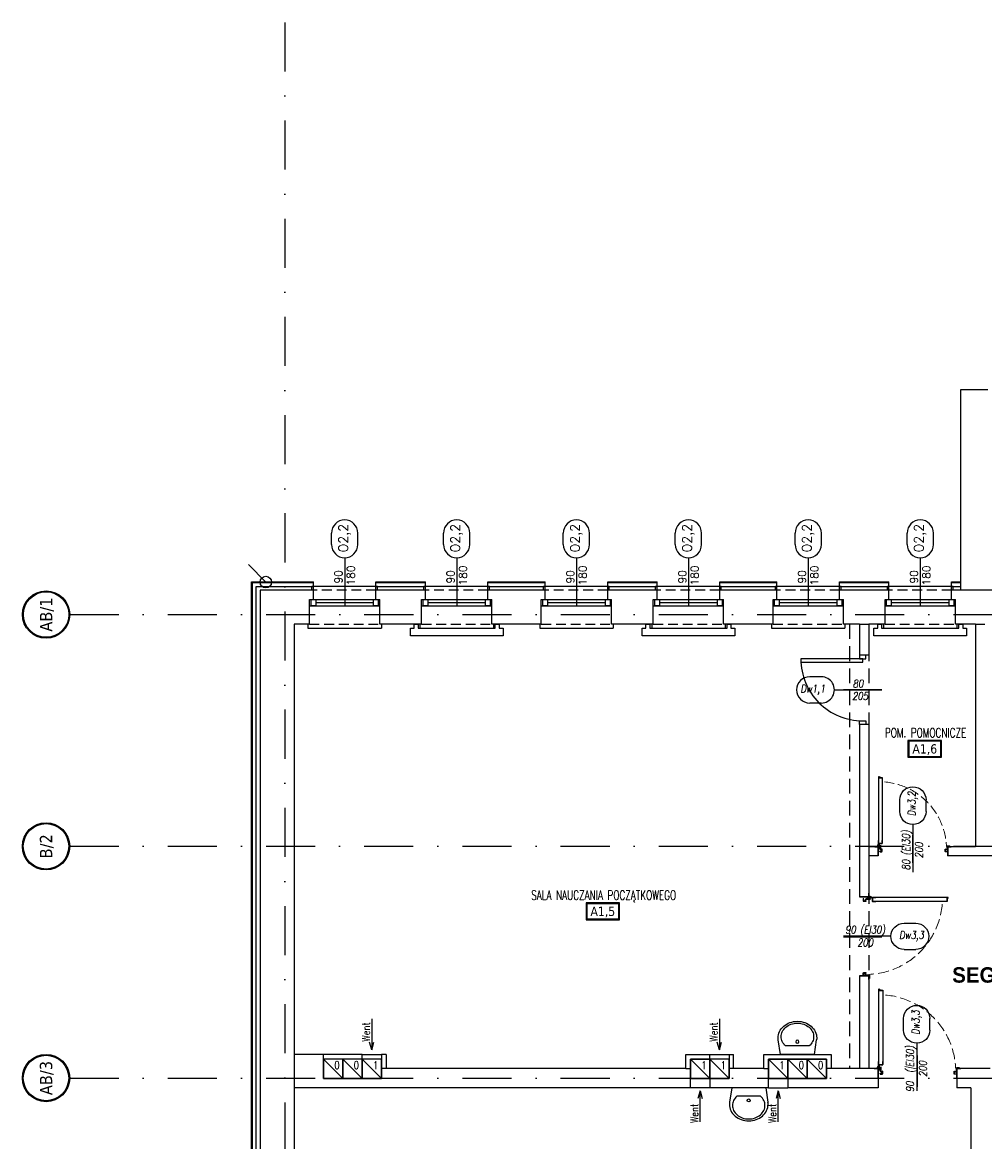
# Model space of a CAD drawing. Header units: millimetres. Extents: x 28600 to 181045, y -399112 to -163690.
# Tile 183 of 256: x 57398 to 58643, y -195023 to -193574. Entities that reach past the tile are written whole.
import ezdxf
from ezdxf.enums import TextEntityAlignment as Align

# ---------------------------------------------------------------- set-up
doc = ezdxf.new("R2010")
doc.units = ezdxf.units.MM
for name, pattern in [('CENTER', [0.6, 0.375, -0.075, 0.075, -0.075]), ('DASHDOT', [25.4, 12.7, -6.35, 0, -6.35]), ('HIDDEN', [9.525, 6.35, -3.175]), ('Hidden Line', [391.222223, 282.222223, -109])]:
    doc.linetypes.add(name, pattern=pattern)
doc.layers.get('0').update_dxf_attribs({"color": 8})
for name, color, linetype in [('!! 0_ Istn-okna', 8, 'Continuous'), ('!! 0_ Istn-sciany', 8, 'Continuous'), ('!! 0_ Istn-widok', 8, 'Continuous'), ('!! 0_ Opis', 8, 'Continuous'), ('!! 0_Istn-armatura', 8, 'Continuous'), ('!! 0_Istn-cienka', 8, 'Continuous'), ('!! 0_Istn-drzwi', 8, 'Continuous'), ('!! 0_Istn-went', 8, 'Continuous'), ('!! 0_Opis_okna', 8, 'Continuous'), ('!! 0_Opis_pom', 8, 'Continuous'), ('!! 1_ tynk zewn  - nowy', 8, 'Continuous'), ('!! 1_drzwi-linia', 8, 'Continuous'), ('!! 2_ remont Ocieplenie', 8, 'ZIGZAG'), ('!! 2_drzwi opis', 8, 'Continuous'), ('!! 2_Opis_drzwi - remont', 8, 'Continuous'), ('0-osie-liniA', 8, 'DASHDOT'), ('0-osie-tx', 8, 'Continuous')]:
    doc.layers.add(name, color=color, linetype=linetype)
doc.layers.add('!! 0_Istn-grzejniki', color=8, linetype='Continuous', plot=False)
doc.styles.add('50', font='ROMANS.shx', dxfattribs={"width": 0.8, "height": 10})
doc.styles.add('ARCHETYP', font='romans.shx', dxfattribs={"height": 15})
doc.styles.add('ARIAL', font='tahoma.ttf')
doc.styles.add('STYLE10', font='arialbd.ttf')
doc.styles.add('TAHOMA', font='tahoma.ttf')
doc.styles.add('TXT', font='simplex.shx')
doc.linetypes.add('ZIGZAG', pattern='A,0.00254,-5.08,[131,ltypeshp.shx,S=5.08,R=0,X=-5.08,Y=0],-10.16,[131,ltypeshp.shx,S=5.08,R=180,X=5.08,Y=0],-5.08', length=20.32254)

# ---------------------------------------------------------------- blocks, each defined once
blk = doc.blocks.new('A$C578D6593')
for p, q in [((-26.4, 0), (-29.2, 18.8)), ((17.6, 0), (20.4, 18.8)), ((-26.4, 0), (17.6, 0)), ((-19.6, 11), (10.9, 11))]:
    blk.add_line(p, q)
blk.add_circle((-4.4, 16.5), 2)
for centre, radius, start, end in [((-10.8, 21.5), 18.6, 154.2825, 180), ((-7.7, 20), 22, 130.6955, 154.2825), ((-10.8, 23), 14.6, 154.2825, 180), ((-7.7, 21.5), 18, 130.6955, 154.2825), ((-5.7, 17.7), 25.1, 109.6071, 130.6955), ((-5.7, 19.2), 21.1, 109.6071, 130.6955), ((-4.4, 14), 29, 90, 109.6071), ((-4.4, 15.5), 25, 90, 109.6071), ((-4.4, 14), 29, 70.3929, 90), ((-4.4, 15.5), 25, 70.3929, 90), ((-3.1, 19.2), 21.1, 49.3045, 70.3929), ((-3.1, 17.7), 25.1, 49.3045, 70.3929), ((-1, 21.5), 18, 25.7175, 49.3045), ((-1, 20), 22, 25.7175, 49.3045), ((2.1, 23), 14.6, 0, 25.7175), ((2.1, 21.5), 18.6, 0, 25.7175), ((-10.8, 21.5), 18.6, 180, 188.4794), ((-10.8, 23), 14.6, 180, 205.7175), ((-7.7, 24.5), 18, 205.7175, 228.4823), ((-1, 24.5), 18, 311.5177, 334.2825), ((2.1, 23), 14.6, 334.2825, 0), ((2.1, 21.5), 18.6, 351.5206, 0)]:
    blk.add_arc(centre, radius, start, end)
blk = doc.blocks.new('*U83')
h = blk.add_hatch(color=256)
edge = h.paths.add_edge_path()
edge.add_arc((0, 0), 30.6, 0, 360)
edge = h.paths.add_edge_path(flags=17)
edge.add_arc((0, 0), 29.4, 0, 360)
for radius in [30.6, 29.4]:
    blk.add_circle((0, 0), radius)
at = {"style": 'TAHOMA', "flags": 8}
blk.add_attdef('ANSICHTSNUMMER', text='', height=16, dxfattribs=at).set_placement((0, 0), align=Align.MIDDLE_CENTER)
blk = doc.blocks.new('1_ok-opis')
blk.add_line((0, 111.6), (0, 50))
for points in [[(-17, 128.6), (-17, 143.6)], [(17, 128.6), (17, 143.6)]]:
    blk.add_lwpolyline(points)
for centre, start, end in [((0, 143.6), 0, 180), ((0, 128.6), 180, 0)]:
    blk.add_arc(centre, 17, start, end)
at = {"style": 'ARCHETYP'}
for tag, height, rotation, p in [('NR', 12, 90, (0, 136.9)), ('NR', 12, 270, (0, 136.9)), ('SZEROKOŚĆ', 10, 90, (-8, 78.3)), ('WYSOKOŚĆ', 10, 270, (-8, 78.3)), ('WYSOKOŚĆ', 10, 90, (8, 78.3)), ('SZEROKOŚĆ', 10, 270, (8, 78.3))]:
    blk.add_attdef(tag, text='', height=height, rotation=rotation, dxfattribs=at).set_placement(p, align=Align.MIDDLE)
blk = doc.blocks.new('zaw-dr-90-p')
at = {"color": 2, "linetype": 'CENTER', "ltscale": 0.2}
for p, q in [((12, 0), (-12, 0)), ((0, 12), (0, -12)), ((24, 24), (31, 24)), ((24, 19), (31, 19))]:
    blk.add_line(p, q, dxfattribs=at)
at = {"ltscale": 0.2}
for p, q in [((10, 12), (6, 12)), ((10, 0), (10, 6))]:
    blk.add_line(p, q, dxfattribs=at)
blk.add_lwpolyline([(0, 6), (23, 6, 0.414214), (28, 11), (28, 31), (24, 31), (24, 11, -0.414214), (23, 10), (0, 10, 4.561698), (8, 6), (5, 4)], format="xyb", dxfattribs=at)
blk.add_lwpolyline([(0, 0), (-2, 0), (-2, 0), (0, 0), (0, 3), (0, 3), (0, 0), (3, 0), (3, 0), (0, 0), (0, -3), (0, -3)], close=True)
blk.add_lwpolyline([(10, 10), (10, 39), (6, 39), (6, 10)], dxfattribs=at)
blk.add_circle((0, 0), 6.5, dxfattribs=at)
blk = doc.blocks.new('drzwi 90- sc 12')
for p, q in [((-13620.3, 20410.2), (-13620.3, 20313.8)), ((-13614.9, 20409.9), (-13620.3, 20409.9)), ((-13616.1, 20410.3), (-13620.2, 20410.3)), ((-13616.1, 20410.3), (-13620, 20410.3)), ((-13618.2, 20410.3), (-13616.2, 20410.3)), ((-13618.2, 20410.3), (-13616.2, 20410.3)), ((-13616.1, 20410.3), (-13616.1, 20411.5)), ((-13616.1, 20411.5), (-13615, 20411.5)), ((-13614.9, 20411.4), (-13614.9, 20313.8)), ((-13620.3, 20313.5), (-13620.3, 20318)), ((-13614.9, 20313.8), (-13620.3, 20313.8)), ((-13614.9, 20312.3), (-13614.9, 20318)), ((-13715.8, 20302), (-13716.3, 20302)), ((-13715.6, 20308.3), (-13715.6, 20308.6)), ((-13715.6, 20307.7), (-13715.6, 20308.6)), ((-13715.6, 20307.8), (-13715.6, 20308.6)), ((-13715.6, 20307.7), (-13715.4, 20307.7)), ((-13618.2, 20313.4), (-13620.2, 20313.4)), ((-13618.2, 20313.7), (-13618.2, 20313.4)), ((-13618.2, 20313.7), (-13616.4, 20313.7)), ((-13617.8, 20311.1), (-13617.8, 20305.7)), ((-13617.8, 20311.1), (-13617.8, 20305.7)), ((-13616.2, 20309.9), (-13617.4, 20309.9)), ((-13616.8, 20302), (-13616.3, 20302)), ((-13616.2, 20309.9), (-13616.2, 20311)), ((-13615.9, 20313.2), (-13615.9, 20312.2)), ((-13615.9, 20312.2), (-13615, 20312.2))]:
    blk.add_line(p, q)
for points in [[(-13665.3, 20285), (-13665.3, 20325.8)], [(-13615.6, 20309.6), (-13615.3, 20309.6), (-13615.3, 20309.8), (-13616.3, 20309.8), (-13616.3, 20309.6), (-13615.9, 20309.6)]]:
    blk.add_lwpolyline(points)
at = {"lineweight": 30}
for points in [[(-13716.3, 20308.9), (-13721.3, 20308.9)], [(-13716.3, 20308.9), (-13716.3, 20296.9)], [(-13614.3, 20308.9), (-13609.3, 20308.9)], [(-13614.3, 20308.9), (-13614.3, 20296.9)]]:
    blk.add_lwpolyline(points, dxfattribs=at)
at = {"ltscale": 0.2}
for points in [[(-13715.6, 20307.5), (-13715.6, 20309.5, 0.414214), (-13715.9, 20309.8), (-13719.4, 20309.8, 0.414214), (-13719.8, 20309.5), (-13719.8, 20308.9), (-13719.6, 20308.9), (-13719.6, 20309.5, -0.414214), (-13719.4, 20309.6), (-13717, 20309.6)], [(-13717, 20309.6), (-13715.9, 20309.6, -0.414214), (-13715.7, 20309.5), (-13715.7, 20307.5)], [(-13715.7, 20307.8), (-13715.7, 20305.6, 0.414214), (-13715.4, 20305.2), (-13715, 20305.2, -0.414214), (-13714.8, 20305.1), (-13714.8, 20304.5, 0.414214), (-13714.5, 20304.1), (-13713.3, 20304.1, 0.414214), (-13712.9, 20304.5), (-13712.9, 20305.1, -1), (-13712.7, 20305.1), (-13712.7, 20302, -0.414214), (-13712.9, 20301.8), (-13715.4, 20301.8, -0.414214), (-13715.6, 20302), (-13715.6, 20302.5), (-13715.8, 20302.5), (-13715.8, 20302, 0.414214), (-13715.4, 20301.6), (-13712.9, 20301.6, 0.414214), (-13712.6, 20302), (-13712.6, 20305.1, 1), (-13713.1, 20305.1), (-13713.1, 20304.5, -0.414214), (-13713.3, 20304.3), (-13714.5, 20304.3, -0.414214), (-13714.6, 20304.5), (-13714.6, 20305.1, 0.414214), (-13715, 20305.4), (-13715.4, 20305.4, -0.414214), (-13715.6, 20305.6), (-13715.6, 20307.6)], [(-13615.9, 20309.6), (-13616.6, 20309.6, 0.414214), (-13616.8, 20309.5), (-13616.8, 20305.6, -0.414214), (-13617.1, 20305.2), (-13617.6, 20305.2, 0.414214), (-13617.7, 20305.1), (-13617.7, 20304.5, -0.414214), (-13618.1, 20304.1), (-13619.3, 20304.1, -0.414214), (-13619.6, 20304.5), (-13619.6, 20305.1, 1), (-13619.8, 20305.1), (-13619.8, 20302, 0.414214), (-13619.6, 20301.8), (-13617.1, 20301.8, 0.414214), (-13616.9, 20302), (-13616.9, 20302.5), (-13616.8, 20302.5), (-13616.8, 20302, -0.414214), (-13617.1, 20301.6), (-13619.6, 20301.6, -0.414214), (-13620, 20302), (-13620, 20305.1, -1), (-13619.4, 20305.1), (-13619.4, 20304.5, 0.414214), (-13619.3, 20304.3), (-13618.1, 20304.3, 0.414214), (-13617.9, 20304.5), (-13617.9, 20305.1, -0.414214), (-13617.6, 20305.4), (-13617.1, 20305.4, 0.414214), (-13617, 20305.6), (-13617, 20309.5, -0.414214), (-13616.6, 20309.8), (-13613.1, 20309.8, -0.414214), (-13612.8, 20309.5), (-13612.8, 20308.9), (-13612.9, 20308.9), (-13612.9, 20309.5, 0.414214), (-13613.1, 20309.6), (-13615.6, 20309.6)]]:
    blk.add_lwpolyline(points, format="xyb", dxfattribs=at)
blk.add_lwpolyline([(-13616.8, 20308.8), (-13617, 20308.8), (-13617, 20307.4), (-13616.8, 20307.4)], close=True)
at = {"linetype": 'Hidden Line', "lineweight": 9, "ltscale": 0.05}
blk.add_arc((-13615.5, 20305.1), 99.1, 94.8005, 177.6944, dxfattribs=at)
for centre, radius, start, end in [((-13620.2, 20410.2), 0.1, 90, 180), ((-13615, 20411.4), 0.1, 0, 90), ((-13620.2, 20313.5), 0.1, 180, 270), ((-13616.4, 20313.2), 0.5, 0, 90), ((-13616.3, 20311), 0.1, 0, 90), ((-13615, 20312.3), 0.1, 270, 0)]:
    blk.add_arc(centre, radius, start, end)
at = {"xscale": 0.09999999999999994, "yscale": 0.09999999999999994, "zscale": 0.09999999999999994, "rotation": 180.0000000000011}
blk.add_blockref('zaw-dr-90-p', (-13614.9, 20310.9), dxfattribs=at)

msp = doc.modelspace()

# ---------------------------------------------------------------- linework, layer by layer
at = {"layer": '!! 0_ Istn-okna'}
for points in [[(57769.56735, -194321.12813), (57860.56735, -194321.12813)], [(57777.56735, -194325.12813), (57852.56735, -194325.12813)], [(57914.56735, -194321.12813), (58005.56735, -194321.12813)], [(57922.56735, -194325.12813), (57997.56735, -194325.12813)], [(58069.56735, -194321.12813), (58160.56735, -194321.12813)], [(58077.56735, -194325.12813), (58152.56735, -194325.12813)], [(58214.56735, -194321.12813), (58305.56735, -194321.12813)], [(58222.56735, -194325.12813), (58297.56735, -194325.12813)], [(58369.56735, -194321.12813), (58460.56735, -194321.12813)], [(58377.56735, -194325.12813), (58452.56735, -194325.12813)], [(58514.56735, -194321.12813), (58605.56735, -194321.12813)], [(58522.56735, -194325.12813), (58597.56735, -194325.12813)], [(57769.56735, -194329.12813), (57860.56735, -194329.12813)], [(57914.56735, -194329.12813), (58005.56735, -194329.12813)], [(58069.56735, -194329.12813), (58160.56735, -194329.12813)], [(58214.56735, -194329.12813), (58305.56735, -194329.12813)], [(58369.56735, -194329.12813), (58460.56735, -194329.12813)], [(58514.56735, -194329.12813), (58605.56735, -194329.12813)]]:
    msp.add_lwpolyline(points, dxfattribs=at)
for points in [[(57771.56735, -194321.12813), (57777.56735, -194321.12813), (57777.56735, -194329.12813), (57771.56735, -194329.12813)], [(57852.56735, -194321.12813), (57858.56735, -194321.12813), (57858.56735, -194329.12813), (57852.56735, -194329.12813)], [(57916.56735, -194321.12813), (57922.56735, -194321.12813), (57922.56735, -194329.12813), (57916.56735, -194329.12813)], [(57997.56735, -194321.12813), (58003.56735, -194321.12813), (58003.56735, -194329.12813), (57997.56735, -194329.12813)], [(58071.56735, -194321.12813), (58077.56735, -194321.12813), (58077.56735, -194329.12813), (58071.56735, -194329.12813)], [(58152.56735, -194321.12813), (58158.56735, -194321.12813), (58158.56735, -194329.12813), (58152.56735, -194329.12813)], [(58216.56735, -194321.12813), (58222.56735, -194321.12813), (58222.56735, -194329.12813), (58216.56735, -194329.12813)], [(58297.56735, -194321.12813), (58303.56735, -194321.12813), (58303.56735, -194329.12813), (58297.56735, -194329.12813)], [(58371.56735, -194321.12813), (58377.56735, -194321.12813), (58377.56735, -194329.12813), (58371.56735, -194329.12813)], [(58452.56735, -194321.12813), (58458.56735, -194321.12813), (58458.56735, -194329.12813), (58452.56735, -194329.12813)], [(58516.56735, -194321.12813), (58522.56735, -194321.12813), (58522.56735, -194329.12813), (58516.56735, -194329.12813)], [(58597.56735, -194321.12813), (58603.56735, -194321.12813), (58603.56735, -194329.12813), (58597.56735, -194329.12813)]]:
    msp.add_lwpolyline(points, close=True, dxfattribs=at)
at = {"layer": '!! 0_ Istn-sciany'}
for p, q in [((58612.56735, -194309.12813), (58612.56735, -194049.12813)), ((58612.56735, -194049.12813), (58647.56735, -194049.12813)), ((57705.56735, -194309.12813), (57705.56735, -195633.12813)), ((57749.56735, -194353.12813), (57749.56735, -194910.12813)), ((58481.56735, -194353.12813), (58481.56735, -194393.12813)), ((58493.56735, -194353.12813), (58493.56735, -194393.12813)), ((58631.56735, -194353.12813), (58631.56735, -194641.12813)), ((58481.56735, -194483.12813), (58481.56735, -194706.12813)), ((58493.56735, -194483.12813), (58493.56735, -194641.12813)), ((58493.56735, -194653.12813), (58493.56735, -194706.12813)), ((58481.56735, -194808.12813), (58481.56735, -194928.12813)), ((58493.56735, -194808.12813), (58493.56735, -194928.12813)), ((57862.56735, -194910.12813), (57862.56735, -194941.12813)), ((57868.56735, -194910.12813), (57868.56735, -194928.12813)), ((58438.56735, -194916.12813), (58438.56735, -194941.12813)), ((58444.56735, -194910.12813), (58444.56735, -194928.12813)), ((58505.56735, -194928.12813), (58505.56735, -194953.12813)), ((58607.56735, -194928.12813), (58607.56735, -194953.12813)), ((57749.56735, -194953.12813), (57749.56735, -195589.12813)), ((58625.56735, -194953.12813), (58625.56735, -195589.12813))]:
    msp.add_line(p, q, dxfattribs=at)
for points in [[(57774.56735, -194309.12813), (57705.56735, -194309.12813)], [(57774.56735, -194321.12813), (57774.56735, -194309.12813)], [(57919.56735, -194309.12813), (57855.56735, -194309.12813)], [(57855.56735, -194321.12813), (57855.56735, -194309.12813)], [(57919.56735, -194321.12813), (57919.56735, -194309.12813)], [(58074.56735, -194309.12813), (58000.56735, -194309.12813)], [(58000.56735, -194321.12813), (58000.56735, -194309.12813)], [(58074.56735, -194321.12813), (58074.56735, -194309.12813)], [(58219.56735, -194309.12813), (58155.56735, -194309.12813)], [(58155.56735, -194321.12813), (58155.56735, -194309.12813)], [(58219.56735, -194321.12813), (58219.56735, -194309.12813)], [(58374.56735, -194309.12813), (58300.56735, -194309.12813)], [(58300.56735, -194321.12813), (58300.56735, -194309.12813)], [(58374.56735, -194321.12813), (58374.56735, -194309.12813)], [(58519.56735, -194309.12813), (58455.56735, -194309.12813)], [(58455.56735, -194321.12813), (58455.56735, -194309.12813)], [(58519.56735, -194321.12813), (58519.56735, -194309.12813)], [(58692.56735, -194309.12813), (58600.56735, -194309.12813)], [(58600.56735, -194321.12813), (58600.56735, -194309.12813)], [(57769.56735, -194321.12813), (57774.56735, -194321.12813)], [(57769.56735, -194353.12813), (57769.56735, -194321.12813)], [(57855.56735, -194321.12813), (57860.56735, -194321.12813)], [(57860.56735, -194353.12813), (57860.56735, -194321.12813)], [(57914.56735, -194321.12813), (57919.56735, -194321.12813)], [(57914.56735, -194353.12813), (57914.56735, -194321.12813)], [(58000.56735, -194321.12813), (58005.56735, -194321.12813)], [(58005.56735, -194353.12813), (58005.56735, -194321.12813)], [(58069.56735, -194321.12813), (58074.56735, -194321.12813)], [(58069.56735, -194353.12813), (58069.56735, -194321.12813)], [(58155.56735, -194321.12813), (58160.56735, -194321.12813)], [(58160.56735, -194353.12813), (58160.56735, -194321.12813)], [(58214.56735, -194321.12813), (58219.56735, -194321.12813)], [(58214.56735, -194353.12813), (58214.56735, -194321.12813)], [(58300.56735, -194321.12813), (58305.56735, -194321.12813)], [(58305.56735, -194353.12813), (58305.56735, -194321.12813)], [(58369.56735, -194321.12813), (58374.56735, -194321.12813)], [(58369.56735, -194353.12813), (58369.56735, -194321.12813)], [(58455.56735, -194321.12813), (58460.56735, -194321.12813)], [(58460.56735, -194353.12813), (58460.56735, -194321.12813)], [(58514.56735, -194321.12813), (58519.56735, -194321.12813)], [(58514.56735, -194353.12813), (58514.56735, -194321.12813)], [(58600.56735, -194321.12813), (58605.56735, -194321.12813)], [(58605.56735, -194353.12813), (58605.56735, -194321.12813)], [(57769.56735, -194353.12813), (57749.56735, -194353.12813)], [(57914.56735, -194353.12813), (57860.56735, -194353.12813)], [(58069.56735, -194353.12813), (58005.56735, -194353.12813)], [(58214.56735, -194353.12813), (58160.56735, -194353.12813)], [(58369.56735, -194353.12813), (58305.56735, -194353.12813)], [(58481.56735, -194353.12813), (58460.56735, -194353.12813)], [(58514.56735, -194353.12813), (58493.56735, -194353.12813)], [(58631.56735, -194353.12813), (58605.56735, -194353.12813)], [(58493.56735, -194393.12813), (58481.56735, -194393.12813)], [(58493.56735, -194483.12813), (58481.56735, -194483.12813)], [(58505.56735, -194641.12813), (58493.56735, -194641.12813)], [(58505.56735, -194641.12813), (58505.56735, -194653.12813)], [(58631.56735, -194641.12813), (58595.56735, -194641.12813)], [(58595.56735, -194641.12813), (58595.56735, -194653.12813)], [(58505.56735, -194653.12813), (58493.56735, -194653.12813)], [(58692.56735, -194653.12813), (58595.56735, -194653.12813)], [(58493.56735, -194706.12813), (58481.56735, -194706.12813)], [(58493.56735, -194808.12813), (58481.56735, -194808.12813)], [(57837.56735, -194910.12813), (57749.56735, -194910.12813)], [(57837.56735, -194916.12813), (57787.56735, -194916.12813)], [(57787.56735, -194941.12813), (57787.56735, -194916.12813)], [(57837.56735, -194916.12813), (57837.56735, -194910.12813)], [(57868.56735, -194910.12813), (57862.56735, -194910.12813)], [(58256.56735, -194928.12813), (58256.56735, -194910.12813)], [(58256.56735, -194910.12813), (58287.56735, -194910.12813)], [(58262.56735, -194953.12813), (58262.56735, -194916.12813)], [(58262.56735, -194916.12813), (58287.56735, -194916.12813)], [(58287.56735, -194916.12813), (58287.56735, -194910.12813)], [(58312.56735, -194910.12813), (58312.56735, -194941.12813)], [(58312.56735, -194910.12813), (58318.56735, -194910.12813)], [(58318.56735, -194928.12813), (58318.56735, -194910.12813)], [(58357.56735, -194928.12813), (58357.56735, -194910.12813)], [(58357.56735, -194910.12813), (58444.56735, -194910.12813)], [(58363.56735, -194953.12813), (58363.56735, -194916.12813)], [(58363.56735, -194916.12813), (58438.56735, -194916.12813)], [(58256.56735, -194928.12813), (57868.56735, -194928.12813)], [(58357.56735, -194928.12813), (58318.56735, -194928.12813)], [(58481.56735, -194928.12813), (58444.56735, -194928.12813)], [(58505.56735, -194928.12813), (58493.56735, -194928.12813)], [(58650.56735, -194928.12813), (58607.56735, -194928.12813)], [(57862.56735, -194941.12813), (57787.56735, -194941.12813)], [(58312.56735, -194941.12813), (58287.56735, -194941.12813)], [(58287.56735, -194941.12813), (58287.56735, -194953.12813)], [(58438.56735, -194941.12813), (58388.56735, -194941.12813)], [(58388.56735, -194941.12813), (58388.56735, -194953.12813)], [(58262.56735, -194953.12813), (57749.56735, -194953.12813)], [(58363.56735, -194953.12813), (58287.56735, -194953.12813)], [(58505.56735, -194953.12813), (58388.56735, -194953.12813)], [(58625.56735, -194953.12813), (58607.56735, -194953.12813)]]:
    msp.add_lwpolyline(points, dxfattribs=at)
at = {"layer": '!! 0_ Istn-widok', "linetype": 'HIDDEN', "ltscale": 3}
for p, q in [((58468.56735, -194353.12813), (58468.56735, -194928.12813)), ((58493.56735, -194353.12813), (58493.56735, -194928.12813))]:
    msp.add_line(p, q, dxfattribs=at)
at = {"layer": '!! 0_ Istn-widok'}
for points in [[(57857.56735, -194304.12813), (57772.56735, -194304.12813)], [(57772.56735, -194309.12813), (57772.56735, -194304.12813)], [(57857.56735, -194309.12813), (57857.56735, -194304.12813)], [(58002.56735, -194304.12813), (57917.56735, -194304.12813)], [(57917.56735, -194309.12813), (57917.56735, -194304.12813)], [(58002.56735, -194309.12813), (58002.56735, -194304.12813)], [(58157.56735, -194304.12813), (58072.56735, -194304.12813)], [(58072.56735, -194309.12813), (58072.56735, -194304.12813)], [(58157.56735, -194309.12813), (58157.56735, -194304.12813)], [(58302.56735, -194304.12813), (58217.56735, -194304.12813)], [(58217.56735, -194309.12813), (58217.56735, -194304.12813)], [(58302.56735, -194309.12813), (58302.56735, -194304.12813)], [(58457.56735, -194304.12813), (58372.56735, -194304.12813)], [(58372.56735, -194309.12813), (58372.56735, -194304.12813)], [(58457.56735, -194309.12813), (58457.56735, -194304.12813)], [(58602.56735, -194304.12813), (58517.56735, -194304.12813)], [(58517.56735, -194309.12813), (58517.56735, -194304.12813)], [(58602.56735, -194309.12813), (58602.56735, -194304.12813)], [(57767.56735, -194353.12813), (57767.56735, -194358.12813)], [(57862.56735, -194353.12813), (57862.56735, -194358.12813)], [(57912.56735, -194353.12813), (57912.56735, -194358.12813)], [(58007.56735, -194353.12813), (58007.56735, -194358.12813)], [(58067.56735, -194353.12813), (58067.56735, -194358.12813)], [(58162.56735, -194353.12813), (58162.56735, -194358.12813)], [(58212.56735, -194353.12813), (58212.56735, -194358.12813)], [(58307.56735, -194353.12813), (58307.56735, -194358.12813)], [(58367.56735, -194353.12813), (58367.56735, -194358.12813)], [(58462.56735, -194353.12813), (58462.56735, -194358.12813)], [(58481.56735, -194353.12813), (58493.56735, -194353.12813)], [(58512.56735, -194353.12813), (58512.56735, -194358.12813)], [(58607.56735, -194353.12813), (58607.56735, -194358.12813)], [(58631.56735, -194353.12813), (58643.56735, -194353.12813)], [(57767.56735, -194358.12813), (57862.56735, -194358.12813)], [(57912.56735, -194358.12813), (58007.56735, -194358.12813)], [(58067.56735, -194358.12813), (58162.56735, -194358.12813)], [(58212.56735, -194358.12813), (58307.56735, -194358.12813)], [(58367.56735, -194358.12813), (58462.56735, -194358.12813)], [(58512.56735, -194358.12813), (58607.56735, -194358.12813)], [(57749.56735, -194910.12813), (57749.56735, -194953.12813)], [(57787.56735, -194916.12813), (57787.56735, -194910.12813)], [(57868.56735, -194928.12813), (57862.56735, -194928.12813)], [(58256.56735, -194928.12813), (58262.56735, -194928.12813)], [(58318.56735, -194928.12813), (58312.56735, -194928.12813)], [(58357.56735, -194928.12813), (58363.56735, -194928.12813)], [(58444.56735, -194928.12813), (58438.56735, -194928.12813)], [(58493.56735, -194928.12813), (58481.56735, -194928.12813)]]:
    msp.add_lwpolyline(points, dxfattribs=at)
msp.add_circle((57713.06735, -194298.62813), 7.5, dxfattribs=at)
at = {"layer": '!! 0_ Opis'}
msp.add_lwpolyline([(57690.43015, -194275.99093), (57713.06735, -194298.62813)], dxfattribs=at)
at = {"layer": '!! 0_Istn-cienka', "linetype": 'HIDDEN', "ltscale": 2}
for points in [[(57855.56735, -194309.12813), (57774.56735, -194309.12813)], [(58000.56735, -194309.12813), (57919.56735, -194309.12813)], [(58155.56735, -194309.12813), (58074.56735, -194309.12813)], [(58300.56735, -194309.12813), (58219.56735, -194309.12813)], [(58455.56735, -194309.12813), (58374.56735, -194309.12813)], [(58600.56735, -194309.12813), (58519.56735, -194309.12813)], [(57769.56735, -194353.12813), (57860.56735, -194353.12813)], [(57914.56735, -194353.12813), (58005.56735, -194353.12813)], [(58069.56735, -194353.12813), (58160.56735, -194353.12813)], [(58214.56735, -194353.12813), (58305.56735, -194353.12813)], [(58369.56735, -194353.12813), (58460.56735, -194353.12813)], [(58514.56735, -194353.12813), (58605.56735, -194353.12813)]]:
    msp.add_lwpolyline(points, dxfattribs=at)
at = {"layer": '!! 0_Istn-drzwi'}
for points in [[(58405.56735, -194402.12813), (58485.56735, -194402.12813), (58485.56735, -194398.12813), (58405.56735, -194398.12813)], [(58489.56735, -194398.12813), (58489.56735, -194393.12813), (58481.56735, -194393.12813), (58481.56735, -194398.12813)], [(58489.56735, -194478.12813), (58489.56735, -194483.12813), (58481.56735, -194483.12813), (58481.56735, -194478.12813)]]:
    msp.add_lwpolyline(points, close=True, dxfattribs=at)
for points in [[(58510.56735, -194438.12813), (58460.56735, -194438.12813)], [(58510.56735, -194758.12813), (58460.56735, -194758.12813)], [(58555.56735, -194907.12813), (58555.56735, -194957.12813)]]:
    msp.add_lwpolyline(points, dxfattribs=at)
msp.add_arc((58485.56735, -194398.12813), 80, 179.99999996, 269.99999996, dxfattribs=at)
at = {"layer": '!! 0_Istn-grzejniki'}
for points in [[(58015.06735, -194353.12813), (58015.06735, -194358.12813), (58020.06735, -194358.12813), (58020.06735, -194368.12813), (57900.06735, -194368.12813), (57900.06735, -194358.12813), (57905.06735, -194358.12813), (57905.06735, -194353.12813), (57910.06735, -194353.12813), (57910.06735, -194358.12813), (58010.06735, -194358.12813), (58010.06735, -194353.12813)], [(58315.06735, -194353.12813), (58315.06735, -194358.12813), (58320.06735, -194358.12813), (58320.06735, -194368.12813), (58200.06735, -194368.12813), (58200.06735, -194358.12813), (58205.06735, -194358.12813), (58205.06735, -194353.12813), (58210.06735, -194353.12813), (58210.06735, -194358.12813), (58310.06735, -194358.12813), (58310.06735, -194353.12813)], [(58615.06735, -194353.12813), (58615.06735, -194358.12813), (58620.06735, -194358.12813), (58620.06735, -194368.12813), (58500.06735, -194368.12813), (58500.06735, -194358.12813), (58505.06735, -194358.12813), (58505.06735, -194353.12813), (58510.06735, -194353.12813), (58510.06735, -194358.12813), (58610.06735, -194358.12813), (58610.06735, -194353.12813)]]:
    msp.add_lwpolyline(points, close=True, dxfattribs=at)
at = {"layer": '!! 0_Istn-went'}
for points in [[(57850.06735, -194864.17108), (57850.06735, -194904.2176)], [(58300.06735, -194864.17108), (58300.06735, -194904.2176)], [(57850.06735, -194904.2176), (57847.38786, -194894.2176)], [(57850.06735, -194904.2176), (57852.74684, -194894.2176)], [(58300.06735, -194904.2176), (58297.38786, -194894.2176)], [(58300.06735, -194904.2176), (58302.74684, -194894.2176)], [(57787.56735, -194916.12813), (57812.56735, -194941.12813)], [(57812.56735, -194916.12813), (57837.56735, -194941.12813)], [(57837.56735, -194910.12813), (57862.56735, -194910.12813)], [(57837.56735, -194916.12813), (57862.56735, -194941.12813)], [(58262.56735, -194916.12813), (58287.56735, -194941.12813)], [(58287.56735, -194910.12813), (58312.56735, -194910.12813)], [(58287.56735, -194916.12813), (58312.56735, -194941.12813)], [(58363.56735, -194916.12813), (58388.56735, -194941.12813)], [(58388.56735, -194916.12813), (58413.56735, -194941.12813)], [(58413.56735, -194916.12813), (58438.56735, -194941.12813)], [(58287.56735, -194953.12813), (58262.56735, -194953.12813)], [(58275.06735, -194957.18006), (58272.38786, -194967.18006)], [(58275.06735, -194997.22659), (58275.06735, -194957.18006)], [(58275.06735, -194957.18006), (58277.74684, -194967.18006)], [(58363.56735, -194953.12813), (58388.56735, -194953.12813)], [(58376.06735, -194957.18006), (58373.38786, -194967.18006)], [(58376.06735, -194997.22659), (58376.06735, -194957.18006)], [(58376.06735, -194957.18006), (58378.74684, -194967.18006)]]:
    msp.add_lwpolyline(points, dxfattribs=at)
for points in [[(57787.56735, -194941.12813), (57812.56735, -194941.12813), (57812.56735, -194916.12813), (57787.56735, -194916.12813)], [(57812.56735, -194941.12813), (57837.56735, -194941.12813), (57837.56735, -194916.12813), (57812.56735, -194916.12813)], [(57837.56735, -194941.12813), (57862.56735, -194941.12813), (57862.56735, -194916.12813), (57837.56735, -194916.12813)], [(58262.56735, -194941.12813), (58287.56735, -194941.12813), (58287.56735, -194916.12813), (58262.56735, -194916.12813)], [(58287.56735, -194941.12813), (58312.56735, -194941.12813), (58312.56735, -194916.12813), (58287.56735, -194916.12813)], [(58363.56735, -194941.12813), (58388.56735, -194941.12813), (58388.56735, -194916.12813), (58363.56735, -194916.12813)], [(58388.56735, -194941.12813), (58413.56735, -194941.12813), (58413.56735, -194916.12813), (58388.56735, -194916.12813)], [(58413.56735, -194941.12813), (58438.56735, -194941.12813), (58438.56735, -194916.12813), (58413.56735, -194916.12813)]]:
    msp.add_lwpolyline(points, close=True, dxfattribs=at)
at = {"layer": '!! 0_Opis_pom', "ltscale": 0.7}
for points in [[(58544.20262, -194525.38753), (58587.72262, -194525.38753), (58587.72262, -194503.62753), (58544.20262, -194503.62753)], [(58545.29062, -194524.29953), (58586.63462, -194524.29953), (58586.63462, -194504.71553), (58545.29062, -194504.71553)], [(58127.46649, -194735.68163), (58170.98649, -194735.68163), (58170.98649, -194713.92163), (58127.46649, -194713.92163)], [(58128.55449, -194734.59363), (58169.89849, -194734.59363), (58169.89849, -194715.00963), (58128.55449, -194715.00963)]]:
    msp.add_lwpolyline(points, close=True, dxfattribs=at)
at = {"layer": '!! 1_ tynk zewn  - nowy'}
for points in [[(57774.56735, -195644.12813), (57694.56735, -195644.12813), (57694.56735, -194298.12813), (57774.56735, -194298.12813)], [(57774.56735, -195643.12813), (57695.56735, -195643.12813), (57695.56735, -194299.12813), (57774.56735, -194299.12813)], [(57774.56735, -194309.12813), (57774.56735, -194298.12813)], [(57855.56735, -194298.12813), (57919.56735, -194298.12813)], [(57855.56735, -194309.12813), (57855.56735, -194298.12813)], [(57855.56735, -194299.12813), (57919.56735, -194299.12813)], [(57919.56735, -194309.12813), (57919.56735, -194298.12813)], [(58000.56735, -194298.12813), (58074.56735, -194298.12813)], [(58000.56735, -194309.12813), (58000.56735, -194298.12813)], [(58000.56735, -194299.12813), (58074.56735, -194299.12813)], [(58074.56735, -194309.12813), (58074.56735, -194298.12813)], [(58155.56735, -194298.12813), (58219.56735, -194298.12813)], [(58155.56735, -194309.12813), (58155.56735, -194298.12813)], [(58155.56735, -194299.12813), (58219.56735, -194299.12813)], [(58219.56735, -194309.12813), (58219.56735, -194298.12813)], [(58300.56735, -194298.12813), (58374.56735, -194298.12813)], [(58300.56735, -194309.12813), (58300.56735, -194298.12813)], [(58300.56735, -194299.12813), (58374.56735, -194299.12813)], [(58374.56735, -194309.12813), (58374.56735, -194298.12813)], [(58455.56735, -194298.12813), (58519.56735, -194298.12813)], [(58455.56735, -194309.12813), (58455.56735, -194298.12813)], [(58455.56735, -194299.12813), (58519.56735, -194299.12813)], [(58519.56735, -194309.12813), (58519.56735, -194298.12813)], [(58600.56735, -194298.12813), (58612.56735, -194298.12813)], [(58600.56735, -194309.12813), (58600.56735, -194298.12813)], [(58600.56735, -194299.12813), (58612.56735, -194299.12813)]]:
    msp.add_lwpolyline(points, dxfattribs=at)
at = {"layer": '!! 2_ remont Ocieplenie', "linetype": 'ZIGZAG', "ltscale": 0.75}
for points in [[(57774.56735, -195638.12813), (57700.56735, -195638.12813), (57700.56735, -194304.12813), (57774.56735, -194304.12813)], [(57855.56735, -194304.12813), (57919.56735, -194304.12813)], [(58000.56735, -194304.12813), (58074.56735, -194304.12813)], [(58155.56735, -194304.12813), (58219.56735, -194304.12813)], [(58300.56735, -194304.12813), (58374.56735, -194304.12813)], [(58455.56735, -194304.12813), (58519.56735, -194304.12813)], [(58600.56735, -194304.12813), (58612.56735, -194304.12813)]]:
    msp.add_lwpolyline(points, dxfattribs=at)
at = {"layer": '!! 2_Opis_drzwi - remont'}
msp.add_lwpolyline([(58550.56735, -194624.12813), (58550.56735, -194674.12813)], dxfattribs=at)
at = {"layer": '0-osie-liniA', "ltscale": 5}
for points in [[(57737.56735, -193574.01351), (57737.56735, -195932.49413)], [(57459.18613, -194340.62813), (64244.14073, -194340.62813)], [(57459.11355, -194640.62813), (64262.14073, -194640.62813)], [(57459.11355, -194940.62813), (64262.14073, -194940.62813)]]:
    msp.add_lwpolyline(points, dxfattribs=at)

# ---------------------------------------------------------------- block references
at = {"layer": '!! 0_Istn-armatura', "xscale": -1}
msp.add_blockref('A$C578D6593', (58396.70373, -194910.12813), dxfattribs=at)
at = {"layer": '!! 0_Istn-armatura', "rotation": 180}
msp.add_blockref('A$C578D6593', (58333.70373, -194953.12813), dxfattribs=at)
at = {"layer": '!! 0_Opis_okna'}
ref = msp.add_blockref('1_ok-opis', (57815.06735, -194378.65429), dxfattribs=at)
ref.add_attrib('WYSOKOŚĆ', '180', dxfattribs={"layer": '0', "height": 10, "rotation": 90, "style": 'ARCHETYP'}).set_placement((57823.06735, -194289.93388), align=Align.MIDDLE)
ref.add_attrib('SZEROKOŚĆ', '90', dxfattribs={"layer": '0', "height": 10, "rotation": 90, "style": 'ARCHETYP'}).set_placement((57807.06735, -194291.70734), align=Align.MIDDLE)
ref.add_attrib('NR', 'O2,2', dxfattribs={"layer": '0', "height": 12, "rotation": 90, "style": 'ARCHETYP'}).set_placement((57815.06735, -194241.75285), align=Align.MIDDLE)
ref = msp.add_blockref('1_ok-opis', (57960.06735, -194378.65429), dxfattribs=at)
ref.add_attrib('WYSOKOŚĆ', '180', dxfattribs={"layer": '0', "height": 10, "rotation": 90, "style": 'ARCHETYP'}).set_placement((57968.06735, -194289.93388), align=Align.MIDDLE)
ref.add_attrib('SZEROKOŚĆ', '90', dxfattribs={"layer": '0', "height": 10, "rotation": 90, "style": 'ARCHETYP'}).set_placement((57952.06735, -194291.70734), align=Align.MIDDLE)
ref.add_attrib('NR', 'O2,2', dxfattribs={"layer": '0', "height": 12, "rotation": 90, "style": 'ARCHETYP'}).set_placement((57960.06735, -194241.75285), align=Align.MIDDLE)
ref = msp.add_blockref('1_ok-opis', (58115.06735, -194378.65429), dxfattribs=at)
ref.add_attrib('WYSOKOŚĆ', '180', dxfattribs={"layer": '0', "height": 10, "rotation": 90, "style": 'ARCHETYP'}).set_placement((58123.06735, -194289.93388), align=Align.MIDDLE)
ref.add_attrib('SZEROKOŚĆ', '90', dxfattribs={"layer": '0', "height": 10, "rotation": 90, "style": 'ARCHETYP'}).set_placement((58107.06735, -194291.70734), align=Align.MIDDLE)
ref.add_attrib('NR', 'O2,2', dxfattribs={"layer": '0', "height": 12, "rotation": 90, "style": 'ARCHETYP'}).set_placement((58115.06735, -194241.75285), align=Align.MIDDLE)
ref = msp.add_blockref('1_ok-opis', (58260.06735, -194378.65429), dxfattribs=at)
ref.add_attrib('WYSOKOŚĆ', '180', dxfattribs={"layer": '0', "height": 10, "rotation": 90, "style": 'ARCHETYP'}).set_placement((58268.06735, -194289.93388), align=Align.MIDDLE)
ref.add_attrib('SZEROKOŚĆ', '90', dxfattribs={"layer": '0', "height": 10, "rotation": 90, "style": 'ARCHETYP'}).set_placement((58252.06735, -194291.70734), align=Align.MIDDLE)
ref.add_attrib('NR', 'O2,2', dxfattribs={"layer": '0', "height": 12, "rotation": 90, "style": 'ARCHETYP'}).set_placement((58260.06735, -194241.75285), align=Align.MIDDLE)
ref = msp.add_blockref('1_ok-opis', (58415.06735, -194378.65429), dxfattribs=at)
ref.add_attrib('WYSOKOŚĆ', '180', dxfattribs={"layer": '0', "height": 10, "rotation": 90, "style": 'ARCHETYP'}).set_placement((58423.06735, -194289.93388), align=Align.MIDDLE)
ref.add_attrib('SZEROKOŚĆ', '90', dxfattribs={"layer": '0', "height": 10, "rotation": 90, "style": 'ARCHETYP'}).set_placement((58407.06735, -194291.70734), align=Align.MIDDLE)
ref.add_attrib('NR', 'O2,2', dxfattribs={"layer": '0', "height": 12, "rotation": 90, "style": 'ARCHETYP'}).set_placement((58415.06735, -194241.75285), align=Align.MIDDLE)
ref = msp.add_blockref('1_ok-opis', (58560.06735, -194378.65429), dxfattribs=at)
ref.add_attrib('WYSOKOŚĆ', '180', dxfattribs={"layer": '0', "height": 10, "rotation": 90, "style": 'ARCHETYP'}).set_placement((58568.06735, -194289.93388), align=Align.MIDDLE)
ref.add_attrib('SZEROKOŚĆ', '90', dxfattribs={"layer": '0', "height": 10, "rotation": 90, "style": 'ARCHETYP'}).set_placement((58552.06735, -194291.70734), align=Align.MIDDLE)
ref.add_attrib('NR', 'O2,2', dxfattribs={"layer": '0', "height": 12, "rotation": 90, "style": 'ARCHETYP'}).set_placement((58560.06735, -194241.75285), align=Align.MIDDLE)
at = {"layer": '!! 1_drzwi-linia', "xscale": -0.8823529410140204, "yscale": 0.8823529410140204, "zscale": 0.8823529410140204}
msp.add_blockref('drzwi 90- sc 12', (46492.97644, -212560.76725), dxfattribs=at)
at = {"layer": '!! 1_drzwi-linia', "xscale": -1, "rotation": 270}
msp.add_blockref('drzwi 90- sc 12', (38184.64301, -181091.85843), dxfattribs=at)
at = {"layer": '!! 1_drzwi-linia', "xscale": -1}
msp.add_blockref('drzwi 90- sc 12', (44891.29765, -215237.05247), dxfattribs=at)
at = {"layer": '!! 2_drzwi opis'}
ref = msp.add_blockref('1_ok-opis', (58560.56735, -194438.12813), dxfattribs=dict(at, rotation=90.00000361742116))
ref.add_attrib('WYSOKOŚĆ', '80 ', dxfattribs={"layer": '0', "height": 10, "rotation": 0.00000362, "style": '50', "oblique": 10, "width": 0.8}).set_placement((58482.2765, -194430.12813), align=Align.MIDDLE)
ref.add_attrib('SZEROKOŚĆ', '205', dxfattribs={"layer": '0', "height": 10, "rotation": 0.00000362, "style": '50', "oblique": 10, "width": 0.8}).set_placement((58482.2765, -194446.12813), align=Align.MIDDLE)
ref.add_attrib('NR', 'Dw1,1', dxfattribs={"layer": '0', "height": 10, "rotation": 0.00000362, "style": '50', "oblique": 10, "width": 0.8}).set_placement((58421.09041, -194438.12814), align=Align.MIDDLE)
ref = msp.add_blockref('1_ok-opis', (58550.56735, -194724.12802), dxfattribs=dict(at, xscale=-1, rotation=359.9999963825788))
ref.add_attrib('WYSOKOŚĆ', '80 (EI30)', dxfattribs={"layer": '0', "height": 10, "rotation": 89.99999638, "style": '50', "oblique": 10, "width": 0.8}).set_placement((58542.56735, -194645.83717), align=Align.MIDDLE)
ref.add_attrib('SZEROKOŚĆ', '200', dxfattribs={"layer": '0', "height": 10, "rotation": 89.99999638, "style": '50', "oblique": 10, "width": 0.8}).set_placement((58558.56735, -194645.83717), align=Align.MIDDLE)
ref.add_attrib('NR', 'Dw3,2', dxfattribs={"layer": '0', "height": 10, "rotation": 89.99999638, "style": '50', "oblique": 10, "width": 0.8}).set_placement((58550.56735, -194585.92088), align=Align.MIDDLE)
ref = msp.add_blockref('1_ok-opis', (58410.56735, -194757.12809), dxfattribs=dict(at, xscale=-1, rotation=269.9999963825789))
ref.add_attrib('WYSOKOŚĆ', '90 (EI30)', dxfattribs={"layer": '0', "height": 10, "rotation": 359.99999638, "style": '50', "oblique": 10, "width": 0.8}).set_placement((58488.8582, -194749.12809), align=Align.MIDDLE)
ref.add_attrib('SZEROKOŚĆ', '200', dxfattribs={"layer": '0', "height": 10, "rotation": 359.99999638, "style": '50', "oblique": 10, "width": 0.8}).set_placement((58488.8582, -194765.12809), align=Align.MIDDLE)
ref.add_attrib('NR', 'Dw3,3', dxfattribs={"layer": '0', "height": 10, "rotation": 359.99999638, "style": '50', "oblique": 10, "width": 0.8}).set_placement((58548.77449, -194757.12809), align=Align.MIDDLE)
ref = msp.add_blockref('1_ok-opis', (58555.56735, -195007.12813), dxfattribs=dict(at, xscale=-1, rotation=359.9999963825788))
ref.add_attrib('WYSOKOŚĆ', '90  (|EI30)', dxfattribs={"layer": '0', "height": 10, "rotation": 89.99999638, "style": '50', "oblique": 10, "width": 0.8}).set_placement((58547.56735, -194928.83728), align=Align.MIDDLE)
ref.add_attrib('SZEROKOŚĆ', '200', dxfattribs={"layer": '0', "height": 10, "rotation": 89.99999638, "style": '50', "oblique": 10, "width": 0.8}).set_placement((58563.56735, -194928.83728), align=Align.MIDDLE)
ref.add_attrib('NR', 'Dw3,3', dxfattribs={"layer": '0', "height": 10, "rotation": 89.99999638, "style": '50', "oblique": 10, "width": 0.8}).set_placement((58555.56735, -194868.92099), align=Align.MIDDLE)
at = {"layer": '0-osie-tx'}
ref = msp.add_blockref('*U83', (57428.58613, -194340.62813), dxfattribs=dict(at, rotation=270))
ref.add_attrib('ANSICHTSNUMMER', 'AB/1', dxfattribs={"layer": '0', "height": 16, "rotation": 90, "style": 'TAHOMA', "flags": 8}).set_placement((57428.58613, -194340.62813), align=Align.MIDDLE_CENTER)
ref = msp.add_blockref('*U83', (57428.51355, -194640.62813), dxfattribs=dict(at, rotation=270))
ref.add_attrib('ANSICHTSNUMMER', 'B/2', dxfattribs={"layer": '0', "height": 16, "rotation": 90, "style": 'TAHOMA', "flags": 8}).set_placement((57428.51355, -194640.62813), align=Align.MIDDLE_CENTER)
ref = msp.add_blockref('*U83', (57428.51355, -194940.62813), dxfattribs=dict(at, rotation=270))
ref.add_attrib('ANSICHTSNUMMER', 'AB/3', dxfattribs={"layer": '0', "height": 16, "rotation": 90, "style": 'TAHOMA', "flags": 8}).set_placement((57428.51355, -194940.62813), align=Align.MIDDLE_CENTER)

# ---------------------------------------------------------------- texts
at = {"layer": '!! 0_ Opis', "style": 'STYLE10', "width": 0.95}
msp.add_text('SEGMENT "A"', height=20, dxfattribs=at).set_placement((58601.46369, -194817.14512))
at = {"layer": '!! 0_Istn-went', "style": 'ARCHETYP', "width": 0.8}
for s, rotation, p in [('Went', 89.99999996, (57847.73712, -194893.54785)), ('Went', 89.99999996, (58297.73712, -194893.54785)), ('0', 0.00000004, (57801.72878, -194928.9506)), ('0', 0.00000004, (57826.72878, -194928.9506)), ('1', 0.00000004, (57851.72878, -194928.9506)), ('1', 0.00000004, (58276.72878, -194928.9506)), ('1', 0.00000004, (58301.72878, -194928.9506)), ('1', 0.00000004, (58377.72878, -194928.9506)), ('0', 0.00000004, (58402.72878, -194928.9506)), ('0', 0.00000004, (58427.72878, -194928.9506)), ('Went', 89.99999996, (58272.73712, -194999.01347)), ('Went', 89.99999996, (58373.73712, -194999.01347))]:
    msp.add_text(s, height=10, rotation=rotation, dxfattribs=at).set_placement(p)
at = {"layer": '!! 0_Opis_pom', "ltscale": 0.7, "style": 'TXT', "width": 0.7}
for s, p in [('POM. POMOCNICZE', (58567.07775, -194499.58122)), ('SALA NAUCZANIA POCZĄTKOWEGO', (58150.34162, -194709.87531))]:
    msp.add_text(s, height=12, dxfattribs=at).set_placement(p, align=Align.CENTER)
at = {"layer": '!! 0_Opis_pom', "ltscale": 0.7, "style": 'ARIAL'}
for tag, p in [('A1,6', (58565.96262, -194514.50753)), ('A1,5', (58149.22649, -194724.80163))]:
    msp.add_attdef(tag, text='', height=11.968, dxfattribs=at).set_placement(p, align=Align.MIDDLE_CENTER)

doc.saveas('drawing.dxf')
